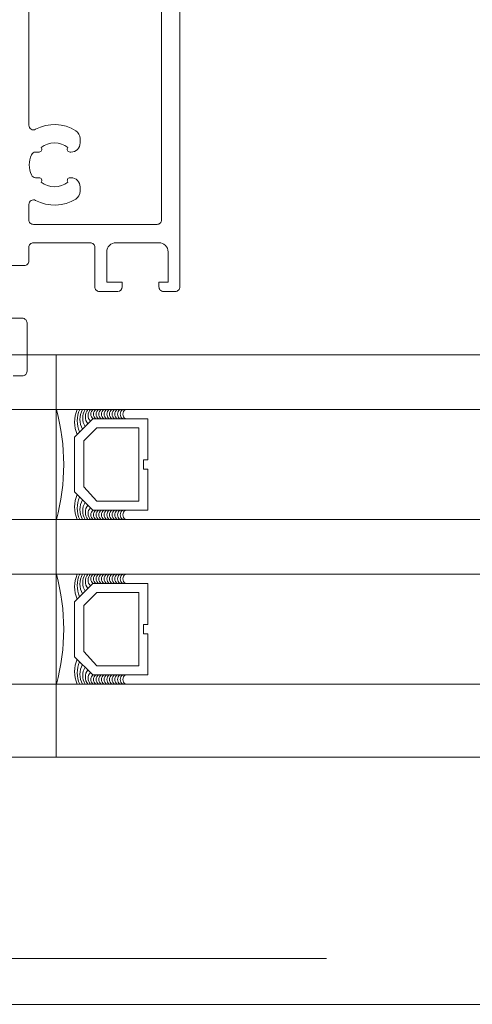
# Model space of a CAD drawing. Header units: millimetres. Extents: x 213386 to 506888, y 183055 to 450952.
# Tile 188 of 256: x 387577 to 387626, y 284292 to 284400. Entities that reach past the tile are written whole.
import ezdxf

# ---------------------------------------------------------------- set-up
doc = ezdxf.new("R2010")
doc.units = ezdxf.units.MM
doc.linetypes.add('ČÁRKOVANÁ', pattern=[19.05, 12.7, -6.35])
doc.layers.add('FASÁDA DETAILNÍ', color=255, linetype='Continuous', lineweight=0)

msp = doc.modelspace()

# ---------------------------------------------------------------- linework, layer by layer
at = {"layer": 'FASÁDA DETAILNÍ'}
for p, q in [((393344.81, 284363.15), (373041.64, 284363.15)), ((389497.14, 284363.15), (387513.47, 284363.15)), ((387580.64, 284319.15), (387580.64, 284363.15)), ((373041.64, 284357.15), (393344.81, 284357.15)), ((387513.47, 284357.15), (389497.14, 284357.15)), ((393344.81, 284345.15), (373041.64, 284345.15)), ((389497.14, 284345.15), (387513.47, 284345.15)), ((373041.64, 284339.15), (393344.81, 284339.15)), ((387513.47, 284339.15), (389456.14, 284339.15)), ((393344.81, 284327.15), (373041.64, 284327.15)), ((389497.14, 284327.15), (387513.47, 284327.15)), ((373041.64, 284319.15), (399616.64, 284319.15)), ((386572.14, 284319.15), (389456.14, 284319.15))]:
    msp.add_line(p, q, dxfattribs=at)
for points in [[(399616.64, 284292.15), (373036.64, 284292.15), (373036.64, 307972.15), (399616.64, 307972.15)], [(387590.64, 284356.15), (387584.64, 284356.15), (387582.64, 284354.15), (387582.64, 284348.15), (387584.64, 284346.15), (387590.64, 284346.15), (387590.64, 284350.65), (387590.14, 284350.65), (387590.14, 284351.65), (387590.64, 284351.65)], [(387589.64, 284347.15), (387589.64, 284355.15), (387585.05, 284355.15), (387583.64, 284353.74), (387583.64, 284348.71), (387585.05, 284347.15)], [(387590.64, 284338.15), (387584.64, 284338.15), (387582.64, 284336.15), (387582.64, 284330.15), (387584.64, 284328.15), (387590.64, 284328.15), (387590.64, 284332.65), (387590.14, 284332.65), (387590.14, 284333.65), (387590.64, 284333.65)], [(387589.64, 284329.15), (387589.64, 284337.15), (387585.05, 284337.15), (387583.64, 284335.74), (387583.64, 284330.71), (387585.05, 284329.15)]]:
    msp.add_lwpolyline(points, close=True, dxfattribs=at)
at = {"layer": 'FASÁDA DETAILNÍ', "linetype": 'ČÁRKOVANÁ', "ltscale": 5}
msp.add_lwpolyline([(399611.64, 284297.15), (373041.64, 284297.15), (373041.64, 307967.15), (399611.64, 307967.15)], close=True, dxfattribs=at)
at = {"layer": 'FASÁDA DETAILNÍ'}
for points in [[(387574.14, 284372.9), (387577.14, 284372.9, 0.414214), (387577.64, 284373.4), (387577.64, 284374.9, -0.414214), (387578.14, 284375.4), (387584.34, 284375.4, -0.414214), (387584.84, 284374.9), (387584.84, 284370.57, 0.414214), (387585.34, 284370.07), (387587.34, 284370.07, 0.414201), (387587.84, 284370.57), (387587.84, 284371.07), (387586.14, 284371.07), (387586.14, 284374.4, -0.414214), (387587.14, 284375.4), (387591.84, 284375.4, -0.414214), (387592.84, 284374.4), (387592.84, 284371.07), (387591.84, 284371.07), (387591.84, 284370.57, 0.41422), (387592.34, 284370.07), (387593.64, 284370.07, 0.414214), (387594.14, 284370.57), (387594.14, 284493.57, 0.414214)], [(387592.14, 284491.57), (387592.14, 284377.9, -0.414214), (387591.64, 284377.4), (387578.14, 284377.4, -0.414214), (387577.64, 284377.9), (387577.64, 284379.58, -0.565741), (387578.38, 284380.02, 0.267763), (387582.77, 284380.17, 0.258777), (387583.24, 284381.02), (387583.24, 284381.5, 0.414214), (387582.24, 284382.5), (387582.14, 284382.5, 0.64518), (387581.91, 284382.01, -0.341732), (387578.97, 284382.01, 0.64518), (387578.75, 284382.5), (387578.38, 284382.5, -0.298217), (387577.92, 284382.8, -0.208712), (387577.92, 284385, -0.298217), (387578.38, 284385.3), (387578.75, 284385.3, 0.64518), (387578.97, 284385.8, -0.341732), (387581.91, 284385.8, 0.64518), (387582.14, 284385.3), (387582.24, 284385.3, 0.414214), (387583.24, 284386.3), (387583.24, 284386.79, 0.258777), (387582.77, 284387.64, 0.267763), (387578.38, 284387.79, -0.565741), (387577.64, 284388.23), (387577.64, 284482.26, -0.565741)], [(387575.94, 284360.84), (387576.94, 284360.84, 0.414214), (387577.44, 284361.34), (387577.44, 284366.64, 0.414214), (387576.94, 284367.14), (387574.14, 284367.14, -0.414214)]]:
    msp.add_lwpolyline(points, format="xyb", dxfattribs=at)
for centre, radius, start, end in [((387558.75, 284351.15), 22.7, 344.6728, 15.3272), ((387586.19, 284355.8), 3.55, 157.591, 202.7062), ((387585.82, 284355.92), 2.9, 154.7048, 204.6933), ((387585.47, 284356.09), 2.25, 151.5972, 208.4727), ((387585.23, 284356.23), 1.71, 147.3143, 212.7051), ((387585.07, 284356.37), 1.26, 141.5004, 218.0344), ((387584.98, 284356.52), 0.879, 133.5036, 226.0051), ((387584.99, 284356.65), 0.596, 123.0366, 236.9634), ((387585.28, 284356.65), 0.596, 123.0366, 236.9634), ((387585.58, 284356.65), 0.596, 123.0366, 236.9634), ((387585.87, 284356.65), 0.596, 123.0366, 236.9634), ((387586.16, 284356.65), 0.596, 123.0366, 236.9634), ((387586.45, 284356.65), 0.596, 123.0366, 236.9634), ((387586.75, 284356.65), 0.596, 123.0366, 236.9634), ((387587.04, 284356.65), 0.596, 123.0366, 236.9634), ((387587.33, 284356.65), 0.596, 123.0366, 236.9634), ((387587.62, 284356.65), 0.596, 123.0366, 236.9634), ((387587.92, 284356.65), 0.596, 123.0366, 236.9634), ((387588.21, 284356.65), 0.596, 123.0366, 236.9634), ((387588.5, 284356.65), 0.596, 123.0366, 236.9634), ((387586.19, 284346.51), 3.55, 157.2938, 202.409), ((387585.82, 284346.39), 2.9, 155.3067, 205.2952), ((387585.47, 284346.22), 2.25, 151.5273, 208.4028), ((387585.23, 284346.08), 1.71, 147.2949, 212.6857), ((387585.07, 284345.94), 1.26, 141.9656, 218.4996), ((387584.98, 284345.79), 0.879, 133.9949, 226.4964), ((387584.99, 284345.65), 0.596, 123.0366, 236.9634), ((387585.28, 284345.65), 0.596, 123.0366, 236.9634), ((387585.58, 284345.65), 0.596, 123.0366, 236.9634), ((387585.87, 284345.65), 0.596, 123.0366, 236.9634), ((387586.16, 284345.65), 0.596, 123.0366, 236.9634), ((387586.45, 284345.65), 0.596, 123.0366, 236.9634), ((387586.75, 284345.65), 0.596, 123.0366, 236.9634), ((387587.04, 284345.65), 0.596, 123.0366, 236.9634), ((387587.33, 284345.65), 0.596, 123.0366, 236.9634), ((387587.62, 284345.65), 0.596, 123.0366, 236.9634), ((387587.92, 284345.65), 0.596, 123.0366, 236.9634), ((387588.21, 284345.65), 0.596, 123.0366, 236.9634), ((387588.5, 284345.65), 0.596, 123.0366, 236.9634), ((387558.75, 284333.15), 22.7, 344.6728, 15.3272), ((387586.19, 284337.8), 3.55, 157.591, 202.7062), ((387585.82, 284337.92), 2.9, 154.7048, 204.6933), ((387585.47, 284338.09), 2.25, 151.5972, 208.4727), ((387585.23, 284338.23), 1.71, 147.3143, 212.7051), ((387585.07, 284338.37), 1.26, 141.5004, 218.0344), ((387584.98, 284338.52), 0.879, 133.5036, 226.0051), ((387584.99, 284338.65), 0.596, 123.0366, 236.9634), ((387585.28, 284338.65), 0.596, 123.0366, 236.9634), ((387585.58, 284338.65), 0.596, 123.0366, 236.9634), ((387585.87, 284338.65), 0.596, 123.0366, 236.9634), ((387586.16, 284338.65), 0.596, 123.0366, 236.9634), ((387586.45, 284338.65), 0.596, 123.0366, 236.9634), ((387586.75, 284338.65), 0.596, 123.0366, 236.9634), ((387587.04, 284338.65), 0.596, 123.0366, 236.9634), ((387587.33, 284338.65), 0.596, 123.0366, 236.9634), ((387587.62, 284338.65), 0.596, 123.0366, 236.9634), ((387587.92, 284338.65), 0.596, 123.0366, 236.9634), ((387588.21, 284338.65), 0.596, 123.0366, 236.9634), ((387588.5, 284338.65), 0.596, 123.0366, 236.9634), ((387586.19, 284328.51), 3.55, 157.2938, 202.409), ((387585.82, 284328.39), 2.9, 155.3067, 205.2952), ((387585.47, 284328.22), 2.25, 151.5273, 208.4028), ((387585.23, 284328.08), 1.71, 147.2949, 212.6857), ((387585.07, 284327.94), 1.26, 141.9656, 218.4996), ((387584.98, 284327.79), 0.879, 133.9949, 226.4964), ((387584.99, 284327.65), 0.596, 123.0366, 236.9634), ((387585.28, 284327.65), 0.596, 123.0366, 236.9634), ((387585.58, 284327.65), 0.596, 123.0366, 236.9634), ((387585.87, 284327.65), 0.596, 123.0366, 236.9634), ((387586.16, 284327.65), 0.596, 123.0366, 236.9634), ((387586.45, 284327.65), 0.596, 123.0366, 236.9634), ((387586.75, 284327.65), 0.596, 123.0366, 236.9634), ((387587.04, 284327.65), 0.596, 123.0366, 236.9634), ((387587.33, 284327.65), 0.596, 123.0366, 236.9634), ((387587.62, 284327.65), 0.596, 123.0366, 236.9634), ((387587.92, 284327.65), 0.596, 123.0366, 236.9634), ((387588.21, 284327.65), 0.596, 123.0366, 236.9634), ((387588.5, 284327.65), 0.596, 123.0366, 236.9634)]:
    msp.add_arc(centre, radius, start, end, dxfattribs=at)

doc.saveas('drawing.dxf')
